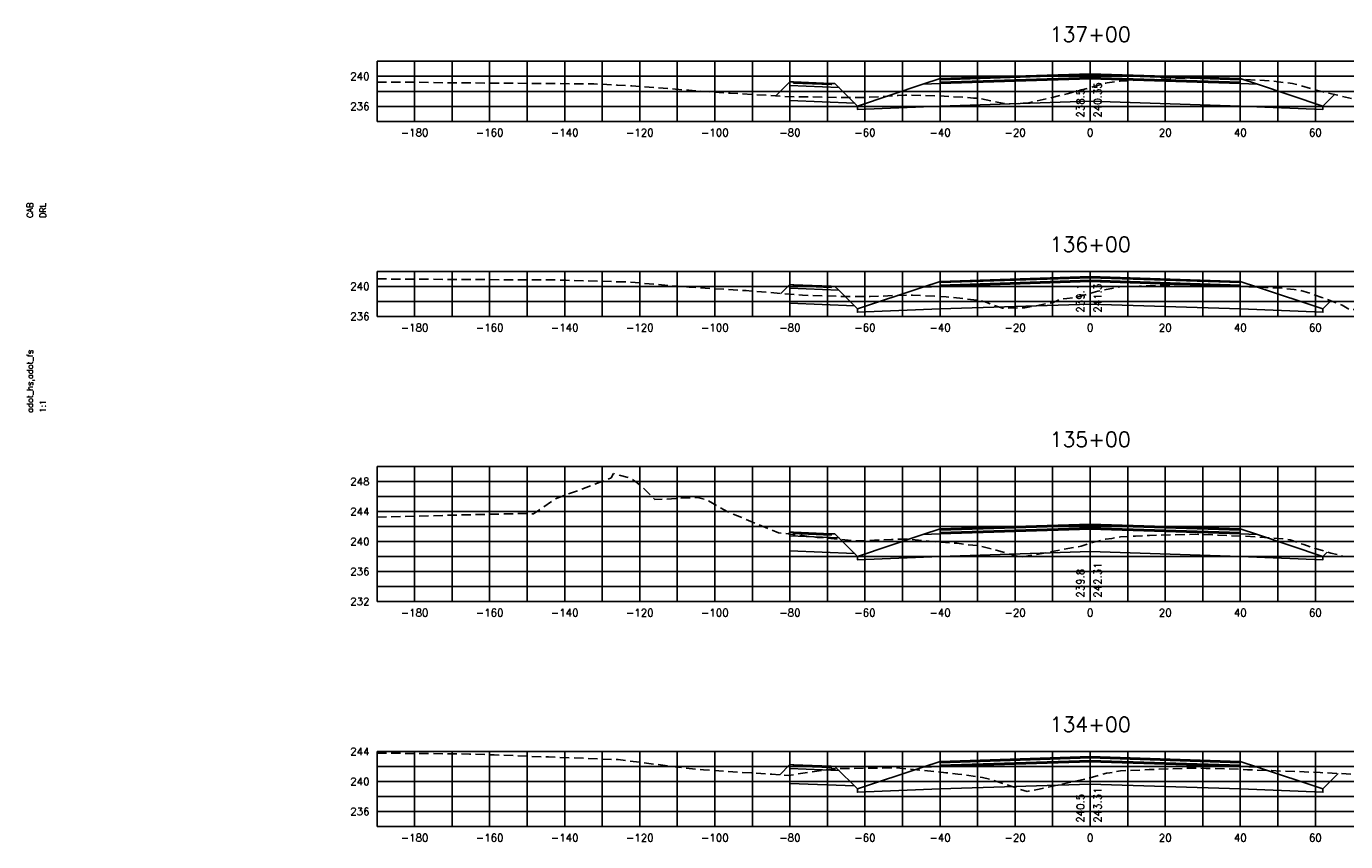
# Model space of a CAD drawing. Extents: x 1497 to 2840, y 16 to 8218.
# Tile 33 of 56: x 1497 to 1848, y 4276 to 4493. Entities that reach past the tile are written whole.
import ezdxf
from ezdxf.enums import TextEntityAlignment as Align

# ---------------------------------------------------------------- set-up
doc = ezdxf.new("R2010")
doc.units = 0
doc.header["$LTSCALE"] = 20
doc.header["$MEASUREMENT"] = 0
doc.linetypes.add('HIDDEN_050%', pattern=[0.1875, 0.125, -0.0625])
for name, color, linetype in [('S-AT-TXT175', 6, 'Continuous'), ('S-AT-TXT80', 1, 'Continuous'), ('XDATUM', 3, 'Continuous'), ('XEG', 1, 'HIDDEN_050%'), ('XFG', 2, 'Continuous'), ('XGRID', 251, 'Continuous'), ('XGRIDT', 2, 'Continuous'), ('XREF-BORDER', 7, 'Continuous')]:
    doc.layers.add(name, color=color, linetype=linetype)
doc.styles.add('L100', font='simplex.shx', dxfattribs={"height": 2})
doc.styles.add('L175', font='ROMANSM.shx', dxfattribs={"height": 3.5})
doc.styles.add('L80', font='ROMANSM.shx', dxfattribs={"height": 1.6})

# ---------------------------------------------------------------- blocks, each defined once
blk = doc.blocks.new('03025_00_att1')
at = {"layer": 'S-AT-TXT175', "style": 'L175'}
for tag, p in [('NUM', (32.402, 20.822)), ('LINE1', (30.64, 1.444)), ('LINE2', (30.64, 1.161)), ('LINE3', (30.64, 0.877))]:
    blk.add_attdef(tag, text='', height=0.175, dxfattribs=at).set_placement(p, align=Align.CENTER)
at = {"layer": 'S-AT-TXT80', "style": 'L80'}
for tag, p in [('DESIGNED', (2.094, 14.201)), ('CHECKED', (2.265, 14.201)), ('DRAFTED', (2.436, 14.201)), ('PSCALE', (2.265, 11.605)), ('PCTB', (2.094, 11.605)), ('PVIEW', (2.436, 11.605))]:
    blk.add_attdef(tag, p, '', height=0.08, rotation=90, dxfattribs=at)

msp = doc.modelspace()

# ---------------------------------------------------------------- linework, layer by layer
at = {"layer": 'XDATUM', "flags": 128}
for points in [[(1696.24, 4474.8), (1700, 4478.56), (1700, 4473.56), (1717.21, 4472.88), (1718, 4472.08), (1718, 4471.2), (1740, 4472.08), (1780, 4473.36), (1820, 4472.08), (1842, 4471.2), (1842, 4472.08), (1845.06, 4475.15)], [(1697.61, 4422.1), (1700, 4424.49), (1700, 4419.49), (1717.21, 4418.8), (1718, 4418.01), (1718, 4417.12), (1740, 4418), (1780, 4419.28), (1820, 4418), (1842, 4417.12), (1842, 4418.01), (1844.13, 4420.14)], [(1699.51, 4358), (1700, 4358.49), (1700, 4353.49), (1717.21, 4352.8), (1718, 4352.01), (1718, 4351.12), (1740, 4352), (1780, 4353.28), (1820, 4352), (1842, 4351.12), (1842, 4352.01), (1843.16, 4353.17)], [(1697.29, 4293.78), (1700, 4296.49), (1700, 4291.49), (1717.21, 4290.8), (1718, 4290.01), (1718, 4289.12), (1740, 4290), (1780, 4291.28), (1820, 4290), (1842, 4289.12), (1842, 4290.01), (1846.12, 4294.13)]]:
    msp.add_lwpolyline(points, dxfattribs=at)
at = {"layer": 'XEG', "flags": 128}
for points in [[(1590, 4478.46), (1598, 4478.48), (1603.7, 4478.34), (1647.74, 4477.99), (1653.95, 4477.68), (1656.71, 4477.53), (1657.92, 4477.45), (1673.06, 4476.3), (1684.04, 4475.52), (1698.36, 4474.67), (1701.3, 4474.57), (1717.5, 4474.32), (1719.45, 4474.35), (1719.58, 4474.35), (1728.87, 4474.87), (1730.64, 4474.97), (1739.61, 4474.8), (1741.13, 4474.74), (1748.95, 4474.21), (1750.61, 4474.11), (1756.62, 4472.83), (1757.58, 4472.64), (1762.58, 4472.82), (1763.21, 4472.86), (1772.85, 4475.06), (1773.84, 4475.29), (1774.83, 4475.59), (1780, 4477.02), (1784.18, 4478.18), (1784.57, 4478.23), (1788.01, 4478.73), (1788.88, 4478.77), (1795.67, 4479.1), (1806.6, 4479.58), (1807.97, 4479.64), (1818.98, 4479.25), (1820.23, 4479.21), (1821.01, 4479.16), (1828.05, 4478.8), (1833.25, 4478.17), (1833.9, 4478.11), (1834.6, 4477.92), (1841.73, 4475.92), (1852.03, 4473.53), (1852.53, 4473.4), (1853.45, 4473.5), (1863.02, 4475.36), (1881.16, 4475.93), (1883.94, 4475.68), (1891.33, 4476.31), (1935.2, 4476.42), (1950.85, 4474.46), (1970, 4473.14)], [(1590, 4425.99), (1604.83, 4425.88), (1635.3, 4425.71), (1637.84, 4425.71), (1640.34, 4425.62), (1657.18, 4425.16), (1660.16, 4424.89), (1673.19, 4423.77), (1679.13, 4423.43), (1688.32, 4422.86), (1703.36, 4421.63), (1713.79, 4421.32), (1721.36, 4421.26), (1731.11, 4421.7), (1732.69, 4421.67), (1741.59, 4421.2), (1742.98, 4421.11), (1750.76, 4420.17), (1751.8, 4419.93), (1755.32, 4418.61), (1756.66, 4418.15), (1757.95, 4418.2), (1762.58, 4418.26), (1770.15, 4419.7), (1772.14, 4420.62), (1773.78, 4420.75), (1776.11, 4420.99), (1780, 4422.12), (1782.06, 4422.72), (1787.81, 4423.88), (1787.9, 4423.92), (1790.74, 4423.95), (1793.07, 4424.07), (1795.64, 4424.15), (1806.45, 4424.53), (1808, 4424.57), (1818.63, 4424.1), (1820.29, 4424.02), (1823.02, 4423.92), (1826.64, 4423.73), (1831.21, 4423.52), (1834.35, 4423.15), (1835.43, 4423.08), (1839.45, 4421.86), (1841.75, 4421.06), (1847.13, 4418.99), (1849.13, 4417.78), (1851.89, 4417.83), (1852.74, 4417.79), (1855.06, 4419.33), (1861.19, 4422.87), (1867.5, 4423.03), (1870.75, 4423.34), (1879.52, 4423.55), (1883.16, 4423.65), (1890.4, 4424.1), (1926.86, 4424.23), (1946.53, 4423.73), (1970, 4423.02)], [(1590, 4362.5), (1629.5, 4363.47), (1631.65, 4363.37), (1637.35, 4367.26), (1652.38, 4372.93), (1652.96, 4374.07), (1657.28, 4372.94), (1658.61, 4372.15), (1660.73, 4370.53), (1663.97, 4367.16), (1666.86, 4367.27), (1675.38, 4367.75), (1677.92, 4366.99), (1683.45, 4363.9), (1696.94, 4358.31), (1707.29, 4357.08), (1717.59, 4356.15), (1727.03, 4356.51), (1731.07, 4356.64), (1740.37, 4355.79), (1744.6, 4355.51), (1746.37, 4355.25), (1750.07, 4354.87), (1754.94, 4353.7), (1761.5, 4351.78), (1769.46, 4353.24), (1777.62, 4354.72), (1780, 4355.52), (1780.66, 4355.74), (1784.08, 4356.58), (1785.74, 4356.81), (1788.06, 4357.22), (1792.11, 4357.43), (1795.81, 4357.58), (1801.67, 4357.77), (1808.09, 4357.92), (1814.13, 4357.68), (1820.45, 4357.41), (1823.98, 4357.25), (1828, 4356.98), (1831.31, 4356.65), (1833.26, 4356.41), (1836.93, 4355.15), (1840.08, 4354.11), (1844.1, 4352.89), (1847.76, 4352.02), (1856.08, 4351.73), (1858.61, 4351.87), (1863.99, 4347.92), (1864.16, 4347.79), (1872.23, 4344.91), (1879.44, 4343.88), (1884.03, 4343.7), (1886.57, 4343.89), (1906.39, 4347.56), (1918.52, 4349.2), (1942.21, 4351.62), (1966.69, 4351.73), (1970, 4351.44)], [(1590, 4299.57), (1614.66, 4299.32), (1621.16, 4299.08), (1635.66, 4298.54), (1654.27, 4297.82), (1672.33, 4295.56), (1676.99, 4295.08), (1695.17, 4293.95), (1699.63, 4293.6), (1711.16, 4295.4), (1713.63, 4295.42), (1715.88, 4295.46), (1728.5, 4295.65), (1741.56, 4294.33), (1744.75, 4293.97), (1750.06, 4293.24), (1751.28, 4293.08), (1753.79, 4292.41), (1763.21, 4289.34), (1766.42, 4289.99), (1777.73, 4292.4), (1780, 4293.01), (1782.9, 4293.78), (1784.37, 4294.18), (1785.21, 4294.32), (1788.12, 4294.83), (1789.8, 4294.9), (1795.75, 4295.17), (1805.28, 4295.5), (1808.07, 4295.58), (1810.87, 4295.5), (1820.3, 4295.24), (1821.92, 4295.14), (1822.89, 4295.1), (1828.34, 4294.89), (1831.47, 4294.76), (1835.75, 4294.64), (1841.32, 4294.36), (1855.08, 4293.71), (1856.87, 4293.66), (1858.69, 4293.6), (1866.5, 4292.85), (1867.97, 4292.7), (1868.5, 4292.52), (1868.82, 4292.37), (1869.58, 4291.84), (1879.32, 4285.72), (1885.32, 4283.97), (1895.2, 4281.53), (1896.61, 4280.21), (1902.14, 4282.59), (1910.18, 4285.11), (1929.97, 4286.28), (1958.35, 4287.88), (1970, 4289.24)]]:
    msp.add_lwpolyline(points, dxfattribs=at)
at = {"layer": 'XFG', "flags": 128}
for points in [[(1700, 4478.56), (1700, 4478.56), (1696.24, 4474.8)], [(1700, 4478.56), (1700, 4477.56), (1713.04, 4477.04), (1712, 4478.08), (1711, 4478.12), (1711, 4477.78), (1701, 4478.18), (1701, 4478.52), (1700, 4478.56)], [(1701, 4478.52), (1701, 4478.18), (1711, 4477.78), (1711, 4478.12), (1701, 4478.52)], [(1780, 4479.36), (1740, 4478.08), (1735.43, 4477.89), (1718, 4472.08), (1718, 4471.2), (1740, 4472.08), (1780, 4473.36)], [(1780, 4479.7), (1740, 4478.42), (1740, 4479.42), (1735.43, 4477.89), (1740, 4478.08), (1780, 4479.36)], [(1780, 4480.7), (1740, 4479.42), (1740, 4479.08), (1780, 4480.36)], [(1780, 4480.36), (1740, 4479.08), (1740, 4478.42), (1780, 4479.7)], [(1780, 4480.7), (1820, 4479.42), (1820, 4479.08), (1780, 4480.36)], [(1780, 4480.36), (1820, 4479.08), (1820, 4478.42), (1780, 4479.7)], [(1780, 4479.7), (1820, 4478.42), (1820, 4479.42), (1824.57, 4477.89), (1820, 4478.08), (1780, 4479.36)], [(1780, 4479.36), (1820, 4478.08), (1824.57, 4477.89), (1842, 4472.08), (1842, 4471.2), (1820, 4472.08), (1780, 4473.36)], [(1700, 4477.56), (1700, 4473.56), (1717.21, 4472.88), (1713.04, 4477.04), (1700, 4477.56)], [(1842, 4472.08), (1842, 4472.08), (1845.06, 4475.15)], [(1718, 4472.08), (1717.21, 4472.88)], [(1780, 4425.28), (1740, 4424), (1735.43, 4423.82), (1718, 4418.01), (1718, 4417.12), (1740, 4418), (1780, 4419.28)], [(1780, 4425.62), (1740, 4424.34), (1740, 4425.34), (1735.43, 4423.82), (1740, 4424), (1780, 4425.28)], [(1780, 4426.62), (1740, 4425.34), (1740, 4425), (1780, 4426.28)], [(1780, 4426.28), (1740, 4425), (1740, 4424.34), (1780, 4425.62)], [(1780, 4426.62), (1820, 4425.34), (1820, 4425), (1780, 4426.28)], [(1780, 4426.28), (1820, 4425), (1820, 4424.34), (1780, 4425.62)], [(1780, 4425.62), (1820, 4424.34), (1820, 4425.34), (1824.57, 4423.82), (1820, 4424), (1780, 4425.28)], [(1780, 4425.28), (1820, 4424), (1824.57, 4423.82), (1842, 4418.01), (1842, 4417.12), (1820, 4418), (1780, 4419.28)], [(1700, 4424.49), (1700, 4424.49), (1697.61, 4422.1)], [(1700, 4424.49), (1700, 4423.49), (1713.04, 4422.97), (1712, 4424.01), (1711, 4424.05), (1711, 4423.71), (1701, 4424.11), (1701, 4424.45), (1700, 4424.49)], [(1700, 4423.49), (1700, 4419.49), (1717.21, 4418.8), (1713.04, 4422.97), (1700, 4423.49)], [(1701, 4424.45), (1701, 4424.11), (1711, 4423.71), (1711, 4424.05), (1701, 4424.45)], [(1718, 4418.01), (1717.21, 4418.8)], [(1842, 4418.01), (1842, 4418.01), (1844.13, 4420.14)], [(1780, 4359.28), (1740, 4358), (1735.43, 4357.82), (1718, 4352.01), (1718, 4351.12), (1740, 4352), (1780, 4353.28)], [(1780, 4359.62), (1740, 4358.34), (1740, 4359.34), (1735.43, 4357.82), (1740, 4358), (1780, 4359.28)], [(1780, 4360.62), (1740, 4359.34), (1740, 4359), (1780, 4360.28)], [(1780, 4360.28), (1740, 4359), (1740, 4358.34), (1780, 4359.62)], [(1780, 4360.62), (1820, 4359.34), (1820, 4359), (1780, 4360.28)], [(1780, 4360.28), (1820, 4359), (1820, 4358.34), (1780, 4359.62)], [(1780, 4359.62), (1820, 4358.34), (1820, 4359.34), (1824.57, 4357.82), (1820, 4358), (1780, 4359.28)], [(1780, 4359.28), (1820, 4358), (1824.57, 4357.82), (1842, 4352.01), (1842, 4351.12), (1820, 4352), (1780, 4353.28)], [(1700, 4358.49), (1700, 4358.49), (1699.51, 4358)], [(1700, 4358.49), (1700, 4357.49), (1713.04, 4356.97), (1712, 4358.01), (1711, 4358.05), (1711, 4357.71), (1701, 4358.11), (1701, 4358.45), (1700, 4358.49)], [(1700, 4357.49), (1700, 4353.49), (1717.21, 4352.8), (1713.04, 4356.97), (1700, 4357.49)], [(1701, 4358.45), (1701, 4358.11), (1711, 4357.71), (1711, 4358.05), (1701, 4358.45)], [(1718, 4352.01), (1717.21, 4352.8)], [(1842, 4352.01), (1842, 4352.01), (1843.16, 4353.17)], [(1700, 4296.49), (1700, 4296.49), (1697.29, 4293.78)], [(1700, 4296.49), (1700, 4295.49), (1713.04, 4294.97), (1712, 4296.01), (1711, 4296.05), (1711, 4295.71), (1701, 4296.11), (1701, 4296.45), (1700, 4296.49)], [(1700, 4295.49), (1700, 4291.49), (1717.21, 4290.8), (1713.04, 4294.97), (1700, 4295.49)], [(1701, 4296.45), (1701, 4296.11), (1711, 4295.71), (1711, 4296.05), (1701, 4296.45)], [(1780, 4297.28), (1740, 4296), (1735.43, 4295.82), (1718, 4290.01), (1718, 4289.12), (1740, 4290), (1780, 4291.28)], [(1780, 4297.62), (1740, 4296.34), (1740, 4297.34), (1735.43, 4295.82), (1740, 4296), (1780, 4297.28)], [(1780, 4298.62), (1740, 4297.34), (1740, 4297), (1780, 4298.28)], [(1780, 4298.28), (1740, 4297), (1740, 4296.34), (1780, 4297.62)], [(1780, 4298.62), (1820, 4297.34), (1820, 4297), (1780, 4298.28)], [(1780, 4298.28), (1820, 4297), (1820, 4296.34), (1780, 4297.62)], [(1780, 4297.62), (1820, 4296.34), (1820, 4297.34), (1824.57, 4295.82), (1820, 4296), (1780, 4297.28)], [(1780, 4297.28), (1820, 4296), (1824.57, 4295.82), (1842, 4290.01), (1842, 4289.12), (1820, 4290), (1780, 4291.28)], [(1842, 4290.01), (1842, 4290.01), (1846.12, 4294.13)], [(1718, 4290.01), (1717.21, 4290.8)]]:
    msp.add_lwpolyline(points, dxfattribs=at)
at = {"layer": 'XGRID'}
for p, q in [((1590, 4468), (1590, 4484)), ((1590, 4484), (1970, 4484)), ((1600, 4468), (1600, 4484)), ((1610, 4468), (1610, 4484)), ((1620, 4468), (1620, 4484)), ((1630, 4468), (1630, 4484)), ((1640, 4468), (1640, 4484)), ((1650, 4468), (1650, 4484)), ((1660, 4468), (1660, 4484)), ((1670, 4468), (1670, 4484)), ((1680, 4468), (1680, 4484)), ((1690, 4468), (1690, 4484)), ((1700, 4468), (1700, 4484)), ((1710, 4468), (1710, 4484)), ((1720, 4468), (1720, 4484)), ((1730, 4468), (1730, 4484)), ((1740, 4468), (1740, 4484)), ((1750, 4468), (1750, 4484)), ((1760, 4468), (1760, 4484)), ((1770, 4468), (1770, 4484)), ((1780, 4468), (1780, 4484)), ((1790, 4468), (1790, 4484)), ((1800, 4468), (1800, 4484)), ((1810, 4468), (1810, 4484)), ((1820, 4468), (1820, 4484)), ((1830, 4468), (1830, 4484)), ((1840, 4468), (1840, 4484)), ((1590, 4480), (1970, 4480)), ((1590, 4476), (1970, 4476)), ((1590, 4472), (1970, 4472)), ((1590, 4468), (1970, 4468)), ((1590, 4416), (1590, 4428)), ((1590, 4428), (1970, 4428)), ((1600, 4416), (1600, 4428)), ((1610, 4416), (1610, 4428)), ((1620, 4416), (1620, 4428)), ((1630, 4416), (1630, 4428)), ((1640, 4416), (1640, 4428)), ((1650, 4416), (1650, 4428)), ((1660, 4416), (1660, 4428)), ((1670, 4416), (1670, 4428)), ((1680, 4416), (1680, 4428)), ((1690, 4416), (1690, 4428)), ((1700, 4416), (1700, 4428)), ((1710, 4416), (1710, 4428)), ((1720, 4416), (1720, 4428)), ((1730, 4416), (1730, 4428)), ((1740, 4416), (1740, 4428)), ((1750, 4416), (1750, 4428)), ((1760, 4416), (1760, 4428)), ((1770, 4416), (1770, 4428)), ((1780, 4416), (1780, 4428)), ((1790, 4416), (1790, 4428)), ((1800, 4416), (1800, 4428)), ((1810, 4416), (1810, 4428)), ((1820, 4416), (1820, 4428)), ((1830, 4416), (1830, 4428)), ((1840, 4416), (1840, 4428)), ((1590, 4424), (1970, 4424)), ((1590, 4420), (1970, 4420)), ((1590, 4416), (1970, 4416)), ((1590, 4340), (1590, 4376)), ((1590, 4376), (1970, 4376)), ((1600, 4340), (1600, 4376)), ((1610, 4340), (1610, 4376)), ((1620, 4340), (1620, 4376)), ((1630, 4340), (1630, 4376)), ((1640, 4340), (1640, 4376)), ((1650, 4340), (1650, 4376)), ((1660, 4340), (1660, 4376)), ((1670, 4340), (1670, 4376)), ((1680, 4340), (1680, 4376)), ((1690, 4340), (1690, 4376)), ((1700, 4340), (1700, 4376)), ((1710, 4340), (1710, 4376)), ((1720, 4340), (1720, 4376)), ((1730, 4340), (1730, 4376)), ((1740, 4340), (1740, 4376)), ((1750, 4340), (1750, 4376)), ((1760, 4340), (1760, 4376)), ((1770, 4340), (1770, 4376)), ((1780, 4340), (1780, 4376)), ((1790, 4340), (1790, 4376)), ((1800, 4340), (1800, 4376)), ((1810, 4340), (1810, 4376)), ((1820, 4340), (1820, 4376)), ((1830, 4340), (1830, 4376)), ((1840, 4340), (1840, 4376)), ((1590, 4372), (1970, 4372)), ((1590, 4368), (1970, 4368)), ((1590, 4364), (1970, 4364)), ((1590, 4360), (1970, 4360)), ((1590, 4356), (1970, 4356)), ((1590, 4352), (1970, 4352)), ((1590, 4348), (1970, 4348)), ((1590, 4344), (1970, 4344)), ((1590, 4340), (1970, 4340)), ((1590, 4280), (1590, 4300)), ((1590, 4300), (1970, 4300)), ((1600, 4280), (1600, 4300)), ((1610, 4280), (1610, 4300)), ((1620, 4280), (1620, 4300)), ((1630, 4280), (1630, 4300)), ((1640, 4280), (1640, 4300)), ((1650, 4280), (1650, 4300)), ((1660, 4280), (1660, 4300)), ((1670, 4280), (1670, 4300)), ((1680, 4280), (1680, 4300)), ((1690, 4280), (1690, 4300)), ((1700, 4280), (1700, 4300)), ((1710, 4280), (1710, 4300)), ((1720, 4280), (1720, 4300)), ((1730, 4280), (1730, 4300)), ((1740, 4280), (1740, 4300)), ((1750, 4280), (1750, 4300)), ((1760, 4280), (1760, 4300)), ((1770, 4280), (1770, 4300)), ((1780, 4280), (1780, 4300)), ((1790, 4280), (1790, 4300)), ((1800, 4280), (1800, 4300)), ((1810, 4280), (1810, 4300)), ((1820, 4280), (1820, 4300)), ((1830, 4280), (1830, 4300)), ((1840, 4280), (1840, 4300)), ((1590, 4296), (1970, 4296)), ((1590, 4292), (1970, 4292)), ((1590, 4288), (1970, 4288)), ((1590, 4284), (1970, 4284)), ((1590, 4280), (1970, 4280))]:
    msp.add_line(p, q, dxfattribs=at)

# ---------------------------------------------------------------- block references
at = {"layer": 'XREF-BORDER'}
ref = msp.add_blockref('03025_00_att1', (1456.45, 4158.23), dxfattribs=dict(at, xscale=20, yscale=20, zscale=20))
ref.add_attrib('DESIGNED', 'CAB', (1498.33, 4442.25), dxfattribs={"layer": 'S-AT-TXT80', "height": 1.6, "rotation": 90, "style": 'L80'})
ref.add_attrib('CHECKED', 'DRL', (1501.75, 4442.25), dxfattribs={"layer": 'S-AT-TXT80', "height": 1.6, "rotation": 90, "style": 'L80'})
ref.add_attrib('PCTB', 'adot_hs,adot_fs', (1498.33, 4390.32), dxfattribs={"layer": 'S-AT-TXT80', "height": 1.6, "rotation": 90, "style": 'L80'})
ref.add_attrib('PSCALE', '1:1', (1501.75, 4390.32), dxfattribs={"layer": 'S-AT-TXT80', "height": 1.6, "rotation": 90, "style": 'L80'})

# ---------------------------------------------------------------- texts
at = {"layer": 'XGRIDT', "style": 'L100'}
for s, p in [('137+00', (1780, 4488)), ('136+00', (1780, 4432)), ('135+00', (1780, 4380)), ('134+00', (1780, 4304))]:
    msp.add_text(s, height=4, dxfattribs=at).set_placement(p, align=Align.BOTTOM_CENTER)
for s, p in [('240', (1588, 4480)), ('236', (1588, 4472)), ('240', (1588, 4424)), ('236', (1588, 4416)), ('248', (1588, 4372)), ('244', (1588, 4364)), ('240', (1588, 4356)), ('236', (1588, 4348)), ('232', (1588, 4340)), ('244', (1588, 4300)), ('240', (1588, 4292)), ('236', (1588, 4284))]:
    msp.add_text(s, height=2, dxfattribs=at).set_placement(p, align=Align.MIDDLE_RIGHT)
for s, p in [('238.5', (1779, 4469)), ('239.1', (1779, 4417)), ('239.8', (1779, 4341)), ('240.5', (1779, 4281))]:
    msp.add_text(s, height=2, rotation=90, dxfattribs=at).set_placement(p, align=Align.BOTTOM_LEFT)
for s, p in [('240.35', (1781, 4469)), ('241.31', (1781, 4417)), ('242.31', (1781, 4341)), ('243.31', (1781, 4281))]:
    msp.add_text(s, height=2, rotation=90, dxfattribs=at).set_placement(p, align=Align.TOP_LEFT)
for s, p in [('-180', (1600, 4466)), ('-160', (1620, 4466)), ('-140', (1640, 4466)), ('-120', (1660, 4466)), ('-100', (1680, 4466)), ('-80', (1700, 4466)), ('-60', (1720, 4466)), ('-40', (1740, 4466)), ('-20', (1760, 4466)), ('0', (1780, 4466)), ('20', (1800, 4466)), ('40', (1820, 4466)), ('60', (1840, 4466)), ('-180', (1600, 4414)), ('-160', (1620, 4414)), ('-140', (1640, 4414)), ('-120', (1660, 4414)), ('-100', (1680, 4414)), ('-80', (1700, 4414)), ('-60', (1720, 4414)), ('-40', (1740, 4414)), ('-20', (1760, 4414)), ('0', (1780, 4414)), ('20', (1800, 4414)), ('40', (1820, 4414)), ('60', (1840, 4414)), ('-180', (1600, 4338)), ('-160', (1620, 4338)), ('-140', (1640, 4338)), ('-120', (1660, 4338)), ('-100', (1680, 4338)), ('-80', (1700, 4338)), ('-60', (1720, 4338)), ('-40', (1740, 4338)), ('-20', (1760, 4338)), ('0', (1780, 4338)), ('20', (1800, 4338)), ('40', (1820, 4338)), ('60', (1840, 4338)), ('-180', (1600, 4278)), ('-160', (1620, 4278)), ('-140', (1640, 4278)), ('-120', (1660, 4278)), ('-100', (1680, 4278)), ('-80', (1700, 4278)), ('-60', (1720, 4278)), ('-40', (1740, 4278)), ('-20', (1760, 4278)), ('0', (1780, 4278)), ('20', (1800, 4278)), ('40', (1820, 4278)), ('60', (1840, 4278))]:
    msp.add_text(s, height=2, dxfattribs=at).set_placement(p, align=Align.TOP_CENTER)

doc.saveas('drawing.dxf')
